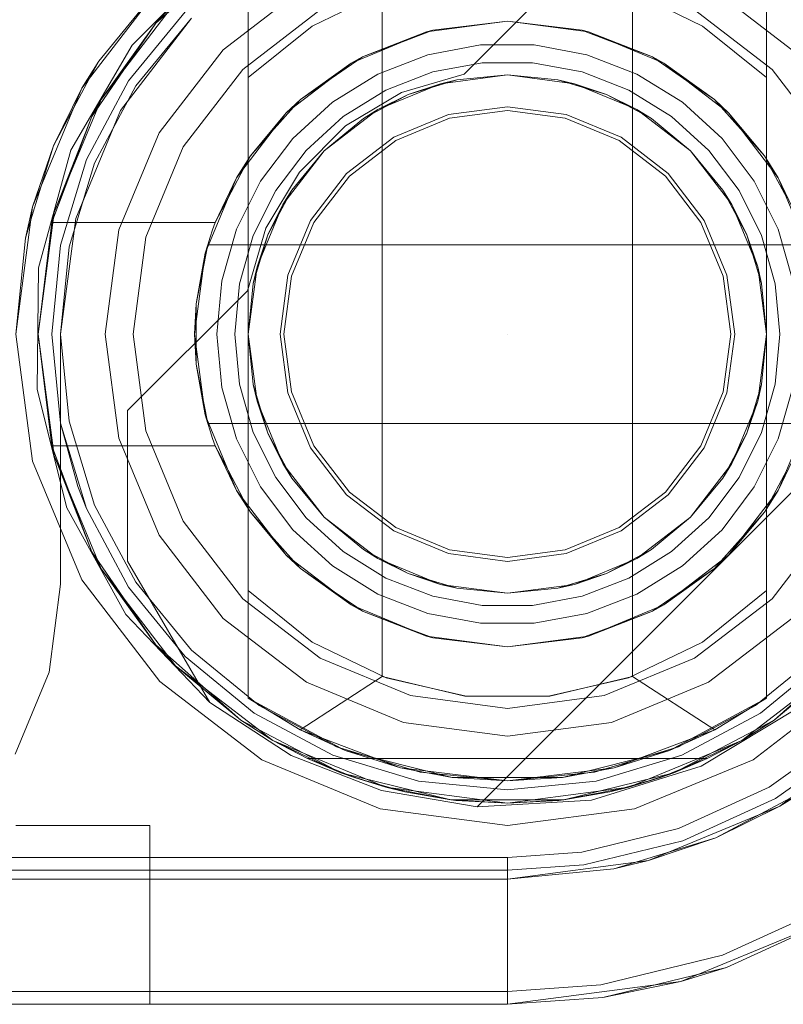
# Model space of a CAD drawing. Extents: x -634 to 300, y 62 to 1102.
# Tile 68 of 125: x 142.661 to 142.794, y 600.544 to 600.716. Entities that reach past the tile are written whole.
import ezdxf

# ---------------------------------------------------------------- set-up
doc = ezdxf.new("R2010")
doc.units = 0
doc.layers.get('0').update_dxf_attribs({"lineweight": 13})
doc.layers.add('ConnectionPoints-A06CPW2WL0', color=7, linetype='Continuous', lineweight=50)

# ---------------------------------------------------------------- blocks, each defined once
blk = doc.blocks.new('Referenz-A06CPW2YL0')
at = {"color": 7, "linetype": 'ByBlock', "lineweight": 13, "ltscale": 0.13}
for p, q in [((142.68435, 600.71585), (142.69916, 600.72898)), ((142.69916, 600.72898), (142.68435, 600.71585)), ((142.70048, 600.72514), (142.70048, 600.70634)), ((142.70048, 600.59786), (142.70048, 600.72514)), ((142.79111, 600.70634), (142.79111, 600.72514)), ((142.79111, 600.72514), (142.79111, 600.59786)), ((142.7246, 600.72163), (142.71168, 600.71535)), ((142.72392, 600.72138), (142.72392, 600.60162)), ((142.77991, 600.71535), (142.76698, 600.72163)), ((142.76767, 600.60162), (142.76767, 600.72138)), ((142.67475, 600.70252), (142.68779, 600.71951)), ((142.68779, 600.71951), (142.67475, 600.70252)), ((142.68779, 600.71951), (142.68435, 600.71585)), ((142.68779, 600.71951), (142.68435, 600.71585)), ((142.67312, 600.69955), (142.68435, 600.71585)), ((142.68435, 600.71585), (142.67312, 600.69955)), ((142.68435, 600.71585), (142.67475, 600.70252)), ((142.68435, 600.71585), (142.67475, 600.70252)), ((142.71168, 600.71535), (142.70048, 600.70634)), ((142.73164, 600.71432), (142.74579, 600.71619)), ((142.73274, 600.71461), (142.73164, 600.71432)), ((142.73218, 600.7144), (142.73274, 600.71461)), ((142.74579, 600.71619), (142.73274, 600.71461)), ((142.74579, 600.71619), (142.75995, 600.71432)), ((142.75885, 600.71461), (142.74579, 600.71619)), ((142.75885, 600.71461), (142.75941, 600.7144)), ((142.75995, 600.71432), (142.75885, 600.71461)), ((142.79111, 600.70634), (142.77991, 600.71535)), ((142.71845, 600.70886), (142.73164, 600.71432)), ((142.73164, 600.71432), (142.72043, 600.70995)), ((142.72043, 600.70995), (142.72793, 600.71279)), ((142.72793, 600.71279), (142.73218, 600.7144)), ((142.75941, 600.7144), (142.76365, 600.71279)), ((142.75995, 600.71432), (142.77314, 600.70886)), ((142.77116, 600.70995), (142.75995, 600.71432)), ((142.76365, 600.71279), (142.77116, 600.70995)), ((142.74111, 600.71206), (142.7319, 600.71034)), ((142.75048, 600.71206), (142.74111, 600.71206)), ((142.75969, 600.71034), (142.75048, 600.71206)), ((142.72043, 600.70995), (142.71845, 600.70886)), ((142.71945, 600.70927), (142.72043, 600.70995)), ((142.7319, 600.71034), (142.72316, 600.70696)), ((142.76843, 600.70696), (142.75969, 600.71034)), ((142.77116, 600.70995), (142.77214, 600.70927)), ((142.77314, 600.70886), (142.77116, 600.70995)), ((142.70712, 600.70017), (142.71845, 600.70886)), ((142.71845, 600.70886), (142.7096, 600.70249)), ((142.71499, 600.7062), (142.71945, 600.70927)), ((142.73275, 600.70734), (142.7414, 600.70895)), ((142.73275, 600.70734), (142.7414, 600.70895)), ((142.7414, 600.70895), (142.75019, 600.70895)), ((142.7414, 600.70895), (142.75019, 600.70895)), ((142.75019, 600.70895), (142.75884, 600.70734)), ((142.75019, 600.70895), (142.75884, 600.70734)), ((142.77214, 600.70927), (142.7766, 600.7062)), ((142.77314, 600.70886), (142.78446, 600.70017)), ((142.78199, 600.70249), (142.77314, 600.70886)), ((142.70048, 600.70634), (142.70048, 600.67884)), ((142.7096, 600.70249), (142.71499, 600.7062)), ((142.72316, 600.70696), (142.71519, 600.70202)), ((142.72455, 600.70416), (142.73275, 600.70734)), ((142.72455, 600.70416), (142.73275, 600.70734)), ((142.72845, 600.70336), (142.73695, 600.70594)), ((142.73407, 600.70527), (142.74579, 600.70681)), ((142.73407, 600.70527), (142.74579, 600.70681)), ((142.73407, 600.70527), (142.74579, 600.70681)), ((142.73695, 600.70594), (142.73407, 600.70527)), ((142.74579, 600.70681), (142.73695, 600.70594)), ((142.73695, 600.70594), (142.74579, 600.70681)), ((142.74579, 600.70681), (142.75752, 600.70527)), ((142.75463, 600.70594), (142.74579, 600.70681)), ((142.74579, 600.70681), (142.75463, 600.70594)), ((142.74579, 600.70681), (142.75752, 600.70527)), ((142.74579, 600.70681), (142.75752, 600.70527)), ((142.75752, 600.70527), (142.75463, 600.70594)), ((142.75463, 600.70594), (142.76313, 600.70336)), ((142.75884, 600.70734), (142.76704, 600.70416)), ((142.75884, 600.70734), (142.76704, 600.70416)), ((142.7764, 600.70202), (142.76843, 600.70696)), ((142.7766, 600.7062), (142.78199, 600.70249)), ((142.79111, 600.6615), (142.79111, 600.70634)), ((142.71707, 600.69953), (142.72455, 600.70416)), ((142.71707, 600.69953), (142.72455, 600.70416)), ((142.72314, 600.70074), (142.73407, 600.70527)), ((142.72314, 600.70074), (142.73407, 600.70527)), ((142.72314, 600.70074), (142.73407, 600.70527)), ((142.73407, 600.70527), (142.72845, 600.70336)), ((142.76313, 600.70336), (142.75752, 600.70527)), ((142.75752, 600.70527), (142.76845, 600.70074)), ((142.75752, 600.70527), (142.76845, 600.70074)), ((142.75752, 600.70527), (142.76845, 600.70074)), ((142.76704, 600.70416), (142.77451, 600.69953)), ((142.76704, 600.70416), (142.77451, 600.69953)), ((142.66656, 600.68273), (142.67475, 600.70252)), ((142.67475, 600.70252), (142.66656, 600.68273)), ((142.67475, 600.70252), (142.67312, 600.69955)), ((142.67475, 600.70252), (142.67312, 600.69955)), ((142.7096, 600.70249), (142.70712, 600.70017)), ((142.7084, 600.70115), (142.7096, 600.70249)), ((142.72062, 600.69918), (142.72845, 600.70336)), ((142.72845, 600.70336), (142.72314, 600.70074)), ((142.76845, 600.70074), (142.76313, 600.70336)), ((142.76313, 600.70336), (142.77097, 600.69918)), ((142.78199, 600.70249), (142.78319, 600.70115)), ((142.78446, 600.70017), (142.78199, 600.70249)), ((142.70457, 600.69684), (142.7084, 600.70115)), ((142.71519, 600.70202), (142.70827, 600.69571)), ((142.71375, 600.69354), (142.72314, 600.70074)), ((142.71375, 600.69354), (142.72314, 600.70074)), ((142.71375, 600.69354), (142.72314, 600.70074)), ((142.72314, 600.70074), (142.72062, 600.69918)), ((142.77097, 600.69918), (142.76845, 600.70074)), ((142.76845, 600.70074), (142.77783, 600.69354)), ((142.76845, 600.70074), (142.77783, 600.69354)), ((142.76845, 600.70074), (142.77783, 600.69354)), ((142.78332, 600.69571), (142.7764, 600.70202)), ((142.78319, 600.70115), (142.78702, 600.69684)), ((142.66612, 600.68103), (142.67312, 600.69955)), ((142.67312, 600.69955), (142.66612, 600.68103)), ((142.67312, 600.69955), (142.66656, 600.68273)), ((142.67312, 600.69955), (142.66656, 600.68273)), ((142.69843, 600.68884), (142.70712, 600.70017)), ((142.70712, 600.70017), (142.70085, 600.69266)), ((142.71058, 600.69361), (142.71707, 600.69953)), ((142.71058, 600.69361), (142.71707, 600.69953)), ((142.72062, 600.69918), (142.71375, 600.69354)), ((142.71375, 600.69354), (142.72062, 600.69918)), ((142.77783, 600.69354), (142.77097, 600.69918)), ((142.77097, 600.69918), (142.77783, 600.69354)), ((142.77451, 600.69953), (142.78101, 600.69361)), ((142.77451, 600.69953), (142.78101, 600.69361)), ((142.78446, 600.70017), (142.79315, 600.68884)), ((142.79073, 600.69266), (142.78446, 600.70017)), ((142.70085, 600.69266), (142.70457, 600.69684)), ((142.70827, 600.69571), (142.70262, 600.68823)), ((142.78897, 600.68823), (142.78332, 600.69571)), ((142.78702, 600.69684), (142.79073, 600.69266)), ((142.70085, 600.69266), (142.69843, 600.68884)), ((142.69973, 600.69053), (142.70085, 600.69266)), ((142.70528, 600.68659), (142.71058, 600.69361)), ((142.70528, 600.68659), (142.71058, 600.69361)), ((142.70655, 600.68416), (142.71375, 600.69354)), ((142.70655, 600.68416), (142.71375, 600.69354)), ((142.70655, 600.68416), (142.71375, 600.69354)), ((142.71375, 600.69354), (142.70812, 600.68667)), ((142.70812, 600.68667), (142.71375, 600.69354)), ((142.77783, 600.69354), (142.78504, 600.68416)), ((142.78347, 600.68667), (142.77783, 600.69354)), ((142.77783, 600.69354), (142.78347, 600.68667)), ((142.77783, 600.69354), (142.78504, 600.68416)), ((142.77783, 600.69354), (142.78504, 600.68416)), ((142.78101, 600.69361), (142.78631, 600.68659)), ((142.78101, 600.69361), (142.78631, 600.68659)), ((142.79073, 600.69266), (142.79186, 600.69053)), ((142.79315, 600.68884), (142.79073, 600.69266)), ((142.69696, 600.68529), (142.69973, 600.69053)), ((142.79186, 600.69053), (142.79463, 600.68529)), ((142.69297, 600.67565), (142.69843, 600.68884)), ((142.69843, 600.68884), (142.69471, 600.68103)), ((142.79315, 600.68884), (142.79862, 600.67565)), ((142.79688, 600.68103), (142.79315, 600.68884)), ((142.70262, 600.68823), (142.69844, 600.67984)), ((142.79315, 600.67984), (142.78897, 600.68823)), ((142.69471, 600.68103), (142.69696, 600.68529)), ((142.70136, 600.67872), (142.70528, 600.68659)), ((142.70136, 600.67872), (142.70528, 600.68659)), ((142.70393, 600.67884), (142.70812, 600.68667)), ((142.70812, 600.68667), (142.70655, 600.68416)), ((142.78504, 600.68416), (142.78347, 600.68667)), ((142.78347, 600.68667), (142.78766, 600.67884)), ((142.78631, 600.68659), (142.79023, 600.67872)), ((142.78631, 600.68659), (142.79023, 600.67872)), ((142.70203, 600.67323), (142.70655, 600.68416)), ((142.70203, 600.67323), (142.70655, 600.68416)), ((142.70203, 600.67323), (142.70655, 600.68416)), ((142.70655, 600.68416), (142.70393, 600.67884)), ((142.78766, 600.67884), (142.78504, 600.68416)), ((142.78504, 600.68416), (142.78956, 600.67323)), ((142.78504, 600.68416), (142.78956, 600.67323)), ((142.78504, 600.68416), (142.78956, 600.67323)), ((142.66376, 600.6615), (142.66656, 600.68273)), ((142.66656, 600.68273), (142.66376, 600.6615)), ((142.66656, 600.68273), (142.66612, 600.68103)), ((142.66656, 600.68273), (142.66612, 600.68103)), ((142.66612, 600.68103), (142.66376, 600.6615)), ((142.66612, 600.68103), (142.69471, 600.68103)), ((142.66612, 600.68103), (142.66612, 600.68103)), ((142.69471, 600.68103), (142.66612, 600.68103)), ((142.69471, 600.68103), (142.69424, 600.67974)), ((142.69471, 600.68103), (142.69471, 600.68103)), ((142.6938, 600.67844), (142.69339, 600.67713)), ((142.69424, 600.67974), (142.6938, 600.67844)), ((142.69844, 600.67984), (142.69588, 600.67083)), ((142.69895, 600.67026), (142.70136, 600.67872)), ((142.69895, 600.67026), (142.70136, 600.67872)), ((142.70048, 600.67884), (142.70048, 600.67034)), ((142.70135, 600.67034), (142.70393, 600.67884)), ((142.70393, 600.67884), (142.70203, 600.67323)), ((142.78956, 600.67323), (142.78766, 600.67884)), ((142.78766, 600.67884), (142.79024, 600.67034)), ((142.79023, 600.67872), (142.79264, 600.67026)), ((142.79023, 600.67872), (142.79264, 600.67026)), ((142.79571, 600.67083), (142.79315, 600.67984)), ((142.69339, 600.67713), (142.69136, 600.66677)), ((142.69339, 600.67713), (142.69297, 600.67565)), ((142.69321, 600.67624), (142.69339, 600.67713)), ((142.7982, 600.67713), (142.69339, 600.67713)), ((142.69339, 600.67713), (142.69358, 600.67713)), ((142.69339, 600.67713), (142.69339, 600.67713)), ((142.69358, 600.67713), (142.79801, 600.67713)), ((142.69111, 600.6615), (142.69297, 600.67565)), ((142.69297, 600.67565), (142.69136, 600.66677)), ((142.69271, 600.67364), (142.69321, 600.67624)), ((142.69136, 600.66677), (142.69271, 600.67364)), ((142.70048, 600.6615), (142.70203, 600.67323)), ((142.70048, 600.6615), (142.70203, 600.67323)), ((142.70048, 600.6615), (142.70203, 600.67323)), ((142.70203, 600.67323), (142.70135, 600.67034)), ((142.79024, 600.67034), (142.78956, 600.67323)), ((142.78956, 600.67323), (142.79111, 600.6615)), ((142.78956, 600.67323), (142.79111, 600.6615)), ((142.78956, 600.67323), (142.79111, 600.6615)), ((142.69588, 600.67083), (142.69501, 600.6615)), ((142.69814, 600.6615), (142.69895, 600.67026)), ((142.69814, 600.6615), (142.69895, 600.67026)), ((142.70135, 600.67034), (142.70048, 600.6615)), ((142.70048, 600.6615), (142.70135, 600.67034)), ((142.70048, 600.67034), (142.70048, 600.6615)), ((142.79111, 600.6615), (142.79024, 600.67034)), ((142.79024, 600.67034), (142.79111, 600.6615)), ((142.79264, 600.67026), (142.79345, 600.6615)), ((142.79264, 600.67026), (142.79345, 600.6615)), ((142.69136, 600.66677), (142.69111, 600.6615)), ((142.69136, 600.66677), (142.69136, 600.66344)), ((142.69136, 600.66344), (142.69136, 600.65956)), ((142.66656, 600.64027), (142.66376, 600.6615)), ((142.66376, 600.6615), (142.66612, 600.64197)), ((142.66376, 600.6615), (142.66656, 600.64027)), ((142.69297, 600.64735), (142.69111, 600.6615)), ((142.69111, 600.6615), (142.69136, 600.65623)), ((142.69501, 600.6615), (142.69588, 600.65217)), ((142.69895, 600.65274), (142.69814, 600.6615)), ((142.69895, 600.65274), (142.69814, 600.6615)), ((142.70203, 600.64977), (142.70048, 600.6615)), ((142.70048, 600.6615), (142.70135, 600.65266)), ((142.70203, 600.64977), (142.70048, 600.6615)), ((142.70048, 600.6615), (142.70048, 600.61666)), ((142.70135, 600.65266), (142.70048, 600.6615)), ((142.70203, 600.64977), (142.70048, 600.6615)), ((142.79111, 600.6615), (142.78956, 600.64977)), ((142.79111, 600.6615), (142.78956, 600.64977)), ((142.79111, 600.6615), (142.78956, 600.64977)), ((142.79024, 600.65266), (142.79111, 600.6615)), ((142.79111, 600.6615), (142.79024, 600.65266)), ((142.79111, 600.65266), (142.79111, 600.6615)), ((142.79345, 600.6615), (142.79264, 600.65274)), ((142.79345, 600.6615), (142.79264, 600.65274)), ((142.69136, 600.65956), (142.69136, 600.65623)), ((142.69136, 600.65623), (142.69339, 600.64588)), ((142.69271, 600.64936), (142.69136, 600.65623)), ((142.69136, 600.65623), (142.69297, 600.64735)), ((142.70136, 600.64428), (142.69895, 600.65274)), ((142.70136, 600.64428), (142.69895, 600.65274)), ((142.70135, 600.65266), (142.70203, 600.64977)), ((142.70393, 600.64416), (142.70135, 600.65266)), ((142.79024, 600.65266), (142.78766, 600.64416)), ((142.78956, 600.64977), (142.79024, 600.65266)), ((142.79264, 600.65274), (142.79023, 600.64428)), ((142.79264, 600.65274), (142.79023, 600.64428)), ((142.79111, 600.64416), (142.79111, 600.65266)), ((142.69588, 600.65217), (142.69844, 600.64316)), ((142.79315, 600.64316), (142.79571, 600.65217)), ((142.69321, 600.64676), (142.69271, 600.64936)), ((142.70655, 600.63884), (142.70203, 600.64977)), ((142.70203, 600.64977), (142.70393, 600.64416)), ((142.70655, 600.63884), (142.70203, 600.64977)), ((142.70655, 600.63884), (142.70203, 600.64977)), ((142.78956, 600.64977), (142.78504, 600.63884)), ((142.78956, 600.64977), (142.78504, 600.63884)), ((142.78956, 600.64977), (142.78504, 600.63884)), ((142.78766, 600.64416), (142.78956, 600.64977)), ((142.69843, 600.63416), (142.69297, 600.64735)), ((142.69297, 600.64735), (142.69339, 600.64588)), ((142.79862, 600.64735), (142.79315, 600.63416)), ((142.69339, 600.64588), (142.69321, 600.64676)), ((142.69339, 600.64588), (142.7982, 600.64588)), ((142.69358, 600.64588), (142.69339, 600.64588)), ((142.69339, 600.64588), (142.6938, 600.64456)), ((142.69339, 600.64588), (142.69339, 600.64588)), ((142.79801, 600.64588), (142.69358, 600.64588)), ((142.6938, 600.64456), (142.69424, 600.64326)), ((142.70528, 600.63641), (142.70136, 600.64428)), ((142.70528, 600.63641), (142.70136, 600.64428)), ((142.70393, 600.64416), (142.70655, 600.63884)), ((142.70812, 600.63633), (142.70393, 600.64416)), ((142.78766, 600.64416), (142.78347, 600.63633)), ((142.78504, 600.63884), (142.78766, 600.64416)), ((142.79023, 600.64428), (142.78631, 600.63641)), ((142.79023, 600.64428), (142.78631, 600.63641)), ((142.79111, 600.61666), (142.79111, 600.64416)), ((142.69424, 600.64326), (142.69471, 600.64197)), ((142.69844, 600.64316), (142.70262, 600.63477)), ((142.78897, 600.63477), (142.79315, 600.64316)), ((142.66612, 600.64197), (142.66656, 600.64027)), ((142.66612, 600.64197), (142.66656, 600.64027)), ((142.67312, 600.62345), (142.66612, 600.64197)), ((142.69471, 600.64197), (142.66612, 600.64197)), ((142.66612, 600.64197), (142.66612, 600.64197)), ((142.66612, 600.64197), (142.67312, 600.62345)), ((142.69471, 600.64197), (142.66612, 600.64197)), ((142.69696, 600.63771), (142.69471, 600.64197)), ((142.69471, 600.64197), (142.69843, 600.63416)), ((142.69471, 600.64197), (142.69471, 600.64197)), ((142.79315, 600.63416), (142.79688, 600.64197)), ((142.66656, 600.64027), (142.67312, 600.62345)), ((142.67475, 600.62048), (142.66656, 600.64027)), ((142.66656, 600.64027), (142.67312, 600.62345)), ((142.66656, 600.64027), (142.67475, 600.62048)), ((142.71375, 600.62946), (142.70655, 600.63884)), ((142.70655, 600.63884), (142.70812, 600.63633)), ((142.71375, 600.62946), (142.70655, 600.63884)), ((142.71375, 600.62946), (142.70655, 600.63884)), ((142.78504, 600.63884), (142.77783, 600.62946)), ((142.78504, 600.63884), (142.77783, 600.62946)), ((142.78504, 600.63884), (142.77783, 600.62946)), ((142.78347, 600.63633), (142.78504, 600.63884)), ((142.69973, 600.63247), (142.69696, 600.63771)), ((142.79463, 600.63771), (142.79186, 600.63247)), ((142.71058, 600.62939), (142.70528, 600.63641)), ((142.71058, 600.62939), (142.70528, 600.63641)), ((142.70812, 600.63633), (142.71375, 600.62946)), ((142.71375, 600.62946), (142.70812, 600.63633)), ((142.77783, 600.62946), (142.78347, 600.63633)), ((142.78347, 600.63633), (142.77783, 600.62946)), ((142.78631, 600.63641), (142.78101, 600.62939)), ((142.78631, 600.63641), (142.78101, 600.62939)), ((142.70712, 600.62283), (142.69843, 600.63416)), ((142.69843, 600.63416), (142.70085, 600.63034)), ((142.70262, 600.63477), (142.70827, 600.62729)), ((142.78332, 600.62729), (142.78897, 600.63477)), ((142.79315, 600.63416), (142.78446, 600.62283)), ((142.79073, 600.63034), (142.79315, 600.63416)), ((142.70085, 600.63034), (142.69973, 600.63247)), ((142.79186, 600.63247), (142.79073, 600.63034)), ((142.70457, 600.62616), (142.70085, 600.63034)), ((142.70085, 600.63034), (142.70712, 600.62283)), ((142.78446, 600.62283), (142.79073, 600.63034)), ((142.79073, 600.63034), (142.78702, 600.62616)), ((142.71707, 600.62347), (142.71058, 600.62939)), ((142.71707, 600.62347), (142.71058, 600.62939)), ((142.71375, 600.62946), (142.72062, 600.62382)), ((142.72314, 600.62226), (142.71375, 600.62946)), ((142.72314, 600.62226), (142.71375, 600.62946)), ((142.72062, 600.62382), (142.71375, 600.62946)), ((142.72314, 600.62226), (142.71375, 600.62946)), ((142.77783, 600.62946), (142.76845, 600.62226)), ((142.77783, 600.62946), (142.76845, 600.62226)), ((142.77783, 600.62946), (142.76845, 600.62226)), ((142.77097, 600.62382), (142.77783, 600.62946)), ((142.77783, 600.62946), (142.77097, 600.62382)), ((142.78101, 600.62939), (142.77451, 600.62347)), ((142.78101, 600.62939), (142.77451, 600.62347)), ((142.70827, 600.62729), (142.71519, 600.62098)), ((142.7764, 600.62098), (142.78332, 600.62729)), ((142.7084, 600.62185), (142.70457, 600.62616)), ((142.78702, 600.62616), (142.78319, 600.62185)), ((142.67312, 600.62345), (142.67475, 600.62048)), ((142.68435, 600.60715), (142.67312, 600.62345)), ((142.67312, 600.62345), (142.67475, 600.62048)), ((142.67312, 600.62345), (142.68435, 600.60715)), ((142.72455, 600.61884), (142.71707, 600.62347)), ((142.72455, 600.61884), (142.71707, 600.62347)), ((142.72062, 600.62382), (142.72314, 600.62226)), ((142.72845, 600.61964), (142.72062, 600.62382)), ((142.77097, 600.62382), (142.76313, 600.61964)), ((142.77451, 600.62347), (142.76704, 600.61884)), ((142.77451, 600.62347), (142.76704, 600.61884)), ((142.76845, 600.62226), (142.77097, 600.62382)), ((142.71845, 600.61414), (142.70712, 600.62283)), ((142.70712, 600.62283), (142.7096, 600.62051)), ((142.7096, 600.62051), (142.7084, 600.62185)), ((142.73407, 600.61773), (142.72314, 600.62226)), ((142.72314, 600.62226), (142.72845, 600.61964)), ((142.73407, 600.61773), (142.72314, 600.62226)), ((142.73407, 600.61773), (142.72314, 600.62226)), ((142.76845, 600.62226), (142.75752, 600.61773)), ((142.76845, 600.62226), (142.75752, 600.61773)), ((142.76845, 600.62226), (142.75752, 600.61773)), ((142.76313, 600.61964), (142.76845, 600.62226)), ((142.78446, 600.62283), (142.77314, 600.61414)), ((142.78199, 600.62051), (142.78446, 600.62283)), ((142.78319, 600.62185), (142.78199, 600.62051)), ((142.67475, 600.62048), (142.68435, 600.60715)), ((142.68779, 600.6035), (142.67475, 600.62048)), ((142.67475, 600.62048), (142.68435, 600.60715)), ((142.67475, 600.62048), (142.68779, 600.6035)), ((142.71499, 600.6168), (142.7096, 600.62051)), ((142.7096, 600.62051), (142.71845, 600.61414)), ((142.71519, 600.62098), (142.72316, 600.61604)), ((142.76843, 600.61604), (142.7764, 600.62098)), ((142.77314, 600.61414), (142.78199, 600.62051)), ((142.78199, 600.62051), (142.7766, 600.6168)), ((142.73275, 600.61566), (142.72455, 600.61884)), ((142.73275, 600.61566), (142.72455, 600.61884)), ((142.72845, 600.61964), (142.73407, 600.61773)), ((142.73695, 600.61706), (142.72845, 600.61964)), ((142.76313, 600.61964), (142.75463, 600.61706)), ((142.75752, 600.61773), (142.76313, 600.61964)), ((142.76704, 600.61884), (142.75884, 600.61566)), ((142.76704, 600.61884), (142.75884, 600.61566)), ((142.70048, 600.61666), (142.70048, 600.59786)), ((142.71168, 600.60765), (142.70048, 600.61666)), ((142.71945, 600.61373), (142.71499, 600.6168)), ((142.74579, 600.61619), (142.73407, 600.61773)), ((142.73407, 600.61773), (142.73695, 600.61706)), ((142.74579, 600.61619), (142.73407, 600.61773)), ((142.74579, 600.61619), (142.73407, 600.61773)), ((142.73695, 600.61706), (142.74579, 600.61619)), ((142.74579, 600.61619), (142.73695, 600.61706)), ((142.75752, 600.61773), (142.74579, 600.61619)), ((142.75752, 600.61773), (142.74579, 600.61619)), ((142.75752, 600.61773), (142.74579, 600.61619)), ((142.74579, 600.61619), (142.75463, 600.61706)), ((142.75463, 600.61706), (142.74579, 600.61619)), ((142.75463, 600.61706), (142.75752, 600.61773)), ((142.7766, 600.6168), (142.77214, 600.61373)), ((142.79111, 600.61666), (142.77991, 600.60765)), ((142.79111, 600.59786), (142.79111, 600.61666)), ((142.72316, 600.61604), (142.7319, 600.61266)), ((142.7414, 600.61405), (142.73275, 600.61566)), ((142.7414, 600.61405), (142.73275, 600.61566)), ((142.75884, 600.61566), (142.75019, 600.61405)), ((142.75884, 600.61566), (142.75019, 600.61405)), ((142.75969, 600.61266), (142.76843, 600.61604)), ((142.73164, 600.60868), (142.71845, 600.61414)), ((142.71845, 600.61414), (142.72043, 600.61305)), ((142.72043, 600.61305), (142.71945, 600.61373)), ((142.72793, 600.61021), (142.72043, 600.61305)), ((142.72043, 600.61305), (142.73164, 600.60868)), ((142.75019, 600.61405), (142.7414, 600.61405)), ((142.75019, 600.61405), (142.7414, 600.61405)), ((142.77314, 600.61414), (142.75995, 600.60868)), ((142.75995, 600.60868), (142.77116, 600.61305)), ((142.77116, 600.61305), (142.76365, 600.61021)), ((142.77116, 600.61305), (142.77314, 600.61414)), ((142.77214, 600.61373), (142.77116, 600.61305)), ((142.7319, 600.61266), (142.74111, 600.61094)), ((142.75048, 600.61094), (142.75969, 600.61266)), ((142.73218, 600.60861), (142.72793, 600.61021)), ((142.74111, 600.61094), (142.75048, 600.61094)), ((142.76365, 600.61021), (142.75941, 600.60861)), ((142.74579, 600.60681), (142.73164, 600.60868)), ((142.73164, 600.60868), (142.73274, 600.60839)), ((142.73274, 600.60839), (142.73218, 600.60861)), ((142.73274, 600.60839), (142.74579, 600.60681)), ((142.75995, 600.60868), (142.74579, 600.60681)), ((142.74579, 600.60681), (142.75885, 600.60839)), ((142.75885, 600.60839), (142.75995, 600.60868)), ((142.75941, 600.60861), (142.75885, 600.60839)), ((142.69916, 600.59402), (142.68435, 600.60715)), ((142.68435, 600.60715), (142.68779, 600.6035)), ((142.68435, 600.60715), (142.68779, 600.6035)), ((142.68435, 600.60715), (142.69916, 600.59402)), ((142.7246, 600.60137), (142.71168, 600.60765)), ((142.77991, 600.60765), (142.76698, 600.60137)), ((142.80724, 600.60715), (142.79243, 600.59402)), ((142.79243, 600.59402), (142.80724, 600.60715)), ((142.68779, 600.6035), (142.69916, 600.59402)), ((142.70478, 600.59046), (142.68779, 600.6035)), ((142.68779, 600.6035), (142.69916, 600.59402)), ((142.68779, 600.6035), (142.70478, 600.59046)), ((142.8038, 600.6035), (142.78681, 600.59046)), ((142.78681, 600.59046), (142.8038, 600.6035)), ((142.79243, 600.59402), (142.8038, 600.6035)), ((142.79243, 600.59402), (142.8038, 600.6035)), ((142.72392, 600.60162), (142.70954, 600.59229)), ((142.73837, 600.59818), (142.72392, 600.60162)), ((142.73861, 600.59816), (142.7246, 600.60137)), ((142.76698, 600.60137), (142.75298, 600.59816)), ((142.76767, 600.60162), (142.75322, 600.59818)), ((142.78204, 600.59229), (142.76767, 600.60162)), ((142.70048, 600.59786), (142.70954, 600.59229)), ((142.71745, 600.5887), (142.70048, 600.59786)), ((142.70954, 600.59229), (142.70048, 600.59786)), ((142.70048, 600.59786), (142.70048, 600.59786)), ((142.75322, 600.59818), (142.73837, 600.59818)), ((142.75298, 600.59816), (142.73861, 600.59816)), ((142.79111, 600.59786), (142.77414, 600.5887)), ((142.78204, 600.59229), (142.79111, 600.59786)), ((142.79111, 600.59786), (142.78204, 600.59229)), ((142.79111, 600.59786), (142.79111, 600.59786)), ((142.69916, 600.59402), (142.70478, 600.59046)), ((142.71668, 600.58481), (142.69916, 600.59402)), ((142.69916, 600.59402), (142.70478, 600.59046)), ((142.69916, 600.59402), (142.71668, 600.58481)), ((142.79243, 600.59402), (142.77491, 600.58481)), ((142.77491, 600.58481), (142.79243, 600.59402)), ((142.78681, 600.59046), (142.79243, 600.59402)), ((142.78681, 600.59046), (142.79243, 600.59402)), ((142.70954, 600.59229), (142.71745, 600.5887)), ((142.70954, 600.59229), (142.72713, 600.58564)), ((142.76446, 600.58564), (142.78204, 600.59229)), ((142.77414, 600.5887), (142.78204, 600.59229)), ((142.70478, 600.59046), (142.71086, 600.58728)), ((142.72456, 600.58226), (142.70478, 600.59046)), ((142.70478, 600.59046), (142.71668, 600.58481)), ((142.70478, 600.59046), (142.72456, 600.58226)), ((142.78681, 600.59046), (142.76703, 600.58226)), ((142.76703, 600.58226), (142.78681, 600.59046)), ((142.77491, 600.58481), (142.78681, 600.59046)), ((142.78073, 600.58728), (142.78681, 600.59046)), ((142.71086, 600.58728), (142.71668, 600.58481)), ((142.71086, 600.58728), (142.71921, 600.58389)), ((142.78073, 600.58728), (142.71086, 600.58728)), ((142.71086, 600.58728), (142.71086, 600.58728)), ((142.71086, 600.58728), (142.71921, 600.58389)), ((142.78073, 600.58728), (142.71086, 600.58728)), ((142.73615, 600.58397), (142.71745, 600.5887)), ((142.71745, 600.5887), (142.72713, 600.58564)), ((142.77414, 600.5887), (142.75544, 600.58397)), ((142.76446, 600.58564), (142.77414, 600.5887)), ((142.77237, 600.58389), (142.78073, 600.58728)), ((142.77237, 600.58389), (142.78073, 600.58728)), ((142.77491, 600.58481), (142.78073, 600.58728)), ((142.78073, 600.58728), (142.78073, 600.58728)), ((142.72713, 600.58564), (142.73615, 600.58397)), ((142.72713, 600.58564), (142.74579, 600.58338)), ((142.74579, 600.58338), (142.76446, 600.58564)), ((142.75544, 600.58397), (142.76446, 600.58564)), ((142.71668, 600.58481), (142.71921, 600.58389)), ((142.7359, 600.58007), (142.71668, 600.58481)), ((142.71668, 600.58481), (142.72456, 600.58226)), ((142.71668, 600.58481), (142.7359, 600.58007)), ((142.71921, 600.58389), (142.72158, 600.58323)), ((142.71921, 600.58389), (142.72456, 600.58226)), ((142.72789, 600.58145), (142.71921, 600.58389)), ((142.75544, 600.58397), (142.73615, 600.58397)), ((142.73615, 600.58397), (142.74579, 600.58338)), ((142.74579, 600.58338), (142.75544, 600.58397)), ((142.77491, 600.58481), (142.75569, 600.58007)), ((142.75569, 600.58007), (142.77491, 600.58481)), ((142.77237, 600.58389), (142.76369, 600.58145)), ((142.76703, 600.58226), (142.77491, 600.58481)), ((142.76703, 600.58226), (142.77237, 600.58389)), ((142.77001, 600.58323), (142.77237, 600.58389)), ((142.77237, 600.58389), (142.77491, 600.58481)), ((142.72158, 600.58323), (142.72594, 600.582)), ((142.72456, 600.58226), (142.72789, 600.58145)), ((142.74579, 600.57947), (142.72456, 600.58226)), ((142.72456, 600.58226), (142.7359, 600.58007)), ((142.72456, 600.58226), (142.74579, 600.57947)), ((142.72594, 600.582), (142.72789, 600.58145)), ((142.76703, 600.58226), (142.74579, 600.57947)), ((142.74579, 600.57947), (142.76703, 600.58226)), ((142.75569, 600.58007), (142.76703, 600.58226)), ((142.76369, 600.58145), (142.76703, 600.58226)), ((142.76369, 600.58145), (142.76565, 600.582)), ((142.76565, 600.582), (142.77001, 600.58323)), ((142.72789, 600.58145), (142.7359, 600.58007)), ((142.72789, 600.58145), (142.73679, 600.57996)), ((142.72789, 600.58145), (142.73679, 600.57996)), ((142.7548, 600.57996), (142.76369, 600.58145)), ((142.7548, 600.57996), (142.76369, 600.58145)), ((142.75569, 600.58007), (142.76369, 600.58145)), ((142.7359, 600.58007), (142.73679, 600.57996)), ((142.75569, 600.58007), (142.7359, 600.58007)), ((142.7359, 600.58007), (142.74579, 600.57947)), ((142.7359, 600.58007), (142.75569, 600.58007)), ((142.73679, 600.57996), (142.74579, 600.57947)), ((142.73679, 600.57996), (142.74579, 600.57947)), ((142.74579, 600.57947), (142.75569, 600.58007)), ((142.74579, 600.57947), (142.7548, 600.57996)), ((142.74579, 600.57947), (142.7548, 600.57996)), ((142.7548, 600.57996), (142.75569, 600.58007))]:
    blk.add_line(p, q, dxfattribs=at)
at = {"color": 251, "linetype": 'ByBlock', "lineweight": 13, "ltscale": 0.13, "true_color": 0x636363}
for p, q in [((142.69526, 600.7271), (142.68019, 600.71204)), ((142.73823, 600.70697), (142.75916, 600.7279)), ((142.73823, 600.70697), (142.75916, 600.7279)), ((142.68503, 600.72227), (142.67137, 600.70447)), ((142.67814, 600.70056), (142.69055, 600.71674)), ((142.69055, 600.71674), (142.67814, 600.70056)), ((142.68019, 600.71204), (142.66947, 600.69363)), ((142.72729, 600.70372), (142.73823, 600.70697)), ((142.72729, 600.70372), (142.73823, 600.70697)), ((142.73823, 600.70697), (142.73823, 600.70697)), ((142.67137, 600.70447), (142.66278, 600.68374)), ((142.71749, 600.69788), (142.72729, 600.70372)), ((142.71749, 600.69788), (142.72729, 600.70372)), ((142.67033, 600.68172), (142.67814, 600.70056)), ((142.67814, 600.70056), (142.67033, 600.68172)), ((142.70942, 600.68981), (142.71749, 600.69788)), ((142.70942, 600.68981), (142.71749, 600.69788)), ((142.66947, 600.69363), (142.6638, 600.67309)), ((142.70358, 600.68), (142.70942, 600.68981)), ((142.70358, 600.68), (142.70942, 600.68981)), ((142.66278, 600.68374), (142.65986, 600.6615)), ((142.66767, 600.6615), (142.67033, 600.68172)), ((142.67033, 600.68172), (142.66767, 600.6615)), ((142.70033, 600.66906), (142.70358, 600.68)), ((142.70033, 600.66906), (142.70358, 600.68)), ((142.6638, 600.67309), (142.66355, 600.65179)), ((142.67939, 600.64813), (142.70033, 600.66906)), ((142.67939, 600.64813), (142.70033, 600.66906)), ((142.70033, 600.66906), (142.70033, 600.66906)), ((142.82844, 600.6668), (142.74049, 600.57886)), ((142.82844, 600.6668), (142.74049, 600.57886)), ((142.65986, 600.6615), (142.66278, 600.63926)), ((142.66767, 600.61775), (142.66767, 600.6615)), ((142.66767, 600.6615), (142.66767, 600.61775)), ((142.66767, 600.6615), (142.66767, 600.6615)), ((142.66355, 600.65179), (142.66875, 600.63113)), ((142.67939, 600.62181), (142.67939, 600.64813)), ((142.67939, 600.64813), (142.67939, 600.64813)), ((142.67939, 600.62181), (142.67939, 600.64813)), ((142.66278, 600.63926), (142.67137, 600.61853)), ((142.66875, 600.63113), (142.67905, 600.61248)), ((142.69376, 600.59707), (142.67939, 600.62181)), ((142.67939, 600.62181), (142.67939, 600.62181)), ((142.69376, 600.59707), (142.67939, 600.62181)), ((142.67137, 600.61853), (142.68503, 600.60073)), ((142.66565, 600.60238), (142.66767, 600.61775)), ((142.66767, 600.61775), (142.66565, 600.60238)), ((142.66767, 600.61775), (142.66767, 600.61775)), ((142.67905, 600.61248), (142.69376, 600.59707)), ((142.65971, 600.58806), (142.66565, 600.60238)), ((142.66565, 600.60238), (142.65971, 600.58806)), ((142.68503, 600.60073), (142.70283, 600.58708)), ((142.78876, 600.58708), (142.80656, 600.60073)), ((142.70798, 600.58783), (142.69376, 600.59707)), ((142.69376, 600.59707), (142.69376, 600.59707)), ((142.69376, 600.59707), (142.70798, 600.58783)), ((142.79683, 600.59628), (142.77966, 600.58593)), ((142.80571, 600.59235), (142.79154, 600.58226)), ((142.72377, 600.58167), (142.70798, 600.58783)), ((142.70798, 600.58783), (142.72377, 600.58167)), ((142.70283, 600.58708), (142.72355, 600.57849)), ((142.77966, 600.58593), (142.76051, 600.58001)), ((142.76804, 600.57849), (142.78876, 600.58708)), ((142.79154, 600.58226), (142.77572, 600.57503)), ((142.74049, 600.57886), (142.72377, 600.58167)), ((142.72377, 600.58167), (142.74049, 600.57886)), ((142.72355, 600.57849), (142.74579, 600.57556)), ((142.76051, 600.58001), (142.74049, 600.57886)), ((142.74049, 600.57886), (142.74049, 600.57886)), ((142.74579, 600.57556), (142.76804, 600.57849)), ((142.77572, 600.57503), (142.75882, 600.57093)), ((142.74579, 600.57), (140.94892, 600.57)), ((142.75882, 600.57093), (142.74579, 600.57)), ((142.74579, 600.57), (142.74579, 600.56784)), ((142.74579, 600.56784), (142.74579, 600.56359)), ((142.74579, 600.56359), (142.74579, 600.55955)), ((142.78339, 600.55289), (142.80326, 600.56196)), ((142.74579, 600.55955), (142.74579, 600.55588)), ((142.77612, 600.54831), (142.80439, 600.56001)), ((142.74579, 600.55588), (142.74579, 600.55268)), ((142.74579, 600.55268), (142.74579, 600.55007)), ((142.76215, 600.54773), (142.78339, 600.55289)), ((142.74579, 600.55007), (142.74579, 600.54815)), ((142.74579, 600.54431), (142.77612, 600.54831)), ((142.74579, 600.54815), (142.74579, 600.54696)), ((142.74579, 600.54656), (142.76215, 600.54773)), ((142.74579, 600.54656), (140.94892, 600.54656)), ((142.74579, 600.54696), (142.74579, 600.54656)), ((142.74579, 600.54431), (142.74579, 600.54656)), ((140.94892, 600.54431), (142.74579, 600.54431))]:
    blk.add_line(p, q, dxfattribs=at)
at = {"color": 9, "linetype": 'ByBlock', "lineweight": 13, "ltscale": 0.13, "true_color": 0xc1c9c4}
for p, q in [((142.67137, 600.70447), (142.68503, 600.72227)), ((142.68503, 600.72227), (142.67434, 600.70924)), ((142.71064, 600.72239), (142.69608, 600.71122)), ((142.71064, 600.72239), (142.69608, 600.71122)), ((142.79551, 600.71122), (142.78095, 600.72239)), ((142.79551, 600.71122), (142.78095, 600.72239)), ((142.71308, 600.71817), (142.69952, 600.70777)), ((142.69952, 600.70777), (142.71308, 600.71817)), ((142.79207, 600.70777), (142.77851, 600.71817)), ((142.77851, 600.71817), (142.79207, 600.70777)), ((142.68945, 600.71785), (142.67954, 600.70577)), ((142.67954, 600.70577), (142.68945, 600.71785)), ((142.69055, 600.71674), (142.68084, 600.7049)), ((142.69608, 600.71122), (142.6849, 600.69666)), ((142.69608, 600.71122), (142.6849, 600.69666)), ((142.67434, 600.70924), (142.67137, 600.70447)), ((142.67274, 600.70626), (142.67434, 600.70924)), ((142.69952, 600.70777), (142.68912, 600.69422)), ((142.68912, 600.69422), (142.69952, 600.70777)), ((142.80246, 600.69422), (142.79207, 600.70777)), ((142.79207, 600.70777), (142.80246, 600.69422)), ((142.66993, 600.701), (142.67274, 600.70626)), ((142.66278, 600.68374), (142.67137, 600.70447)), ((142.67137, 600.70447), (142.6664, 600.69439)), ((142.67954, 600.70577), (142.67217, 600.692)), ((142.67217, 600.692), (142.67954, 600.70577)), ((142.68084, 600.7049), (142.67362, 600.6914)), ((142.6664, 600.69439), (142.66993, 600.701)), ((142.74579, 600.70124), (142.73551, 600.69989)), ((142.75608, 600.69989), (142.74579, 600.70124)), ((142.73551, 600.69989), (142.72592, 600.69592)), ((142.72626, 600.69533), (142.73568, 600.69923)), ((142.73568, 600.69923), (142.74579, 600.70056)), ((142.74579, 600.70056), (142.7559, 600.69923)), ((142.7559, 600.69923), (142.76533, 600.69533)), ((142.76567, 600.69592), (142.75608, 600.69989)), ((142.6849, 600.69666), (142.67788, 600.6797)), ((142.6849, 600.69666), (142.67788, 600.6797)), ((142.72592, 600.69592), (142.71769, 600.6896)), ((142.7739, 600.6896), (142.76567, 600.69592)), ((142.6664, 600.69439), (142.66278, 600.68374)), ((142.66422, 600.68721), (142.6664, 600.69439)), ((142.68912, 600.69422), (142.68259, 600.67844)), ((142.68259, 600.67844), (142.68912, 600.69422)), ((142.71817, 600.68912), (142.72626, 600.69533)), ((142.76533, 600.69533), (142.77342, 600.68912)), ((142.67217, 600.692), (142.66764, 600.67705)), ((142.66764, 600.67705), (142.67217, 600.692)), ((142.67362, 600.6914), (142.66917, 600.67674)), ((142.71769, 600.6896), (142.71137, 600.68137)), ((142.71197, 600.68103), (142.71817, 600.68912)), ((142.77342, 600.68912), (142.77962, 600.68103)), ((142.78021, 600.68137), (142.7739, 600.6896)), ((142.66249, 600.6815), (142.66422, 600.68721)), ((142.65986, 600.6615), (142.66278, 600.68374)), ((142.66278, 600.68374), (142.66151, 600.67827)), ((142.66151, 600.67827), (142.66249, 600.6815)), ((142.71137, 600.68137), (142.7074, 600.67179)), ((142.70806, 600.67161), (142.71197, 600.68103)), ((142.77962, 600.68103), (142.78353, 600.67161)), ((142.78418, 600.67179), (142.78021, 600.68137)), ((142.67788, 600.6797), (142.67548, 600.6615)), ((142.67788, 600.6797), (142.67548, 600.6615)), ((142.68259, 600.67844), (142.68036, 600.6615)), ((142.68036, 600.6615), (142.68259, 600.67844)), ((142.66151, 600.67827), (142.65986, 600.6615)), ((142.66764, 600.67705), (142.66611, 600.6615)), ((142.66611, 600.6615), (142.66764, 600.67705)), ((142.66917, 600.67674), (142.66767, 600.6615)), ((142.7074, 600.67179), (142.70605, 600.6615)), ((142.70673, 600.6615), (142.70806, 600.67161)), ((142.78353, 600.67161), (142.78486, 600.6615)), ((142.78554, 600.6615), (142.78418, 600.67179)), ((142.66611, 600.6615), (142.66764, 600.64595)), ((142.66764, 600.64595), (142.66611, 600.6615)), ((142.66767, 600.6615), (142.66917, 600.64626)), ((142.67548, 600.6615), (142.67788, 600.6433)), ((142.67548, 600.6615), (142.67788, 600.6433)), ((142.68036, 600.6615), (142.68259, 600.64456)), ((142.68259, 600.64456), (142.68036, 600.6615)), ((142.70605, 600.6615), (142.7074, 600.65121)), ((142.70806, 600.65139), (142.70673, 600.6615)), ((142.78486, 600.6615), (142.78353, 600.65139)), ((142.78418, 600.65121), (142.78554, 600.6615)), ((142.7074, 600.65121), (142.71137, 600.64163)), ((142.71197, 600.64197), (142.70806, 600.65139)), ((142.78353, 600.65139), (142.77962, 600.64197)), ((142.78021, 600.64163), (142.78418, 600.65121)), ((142.66764, 600.64595), (142.67217, 600.63101)), ((142.66764, 600.64595), (142.67069, 600.63485)), ((142.67069, 600.63485), (142.66764, 600.64595)), ((142.66917, 600.64626), (142.67362, 600.6316)), ((142.68259, 600.64456), (142.68912, 600.62878)), ((142.68912, 600.62878), (142.68259, 600.64456)), ((142.67788, 600.6433), (142.6849, 600.62634)), ((142.67788, 600.6433), (142.6849, 600.62634)), ((142.71137, 600.64163), (142.71769, 600.6334)), ((142.71817, 600.63388), (142.71197, 600.64197)), ((142.77962, 600.64197), (142.77342, 600.63388)), ((142.7739, 600.6334), (142.78021, 600.64163)), ((142.67069, 600.63485), (142.67217, 600.63101)), ((142.67217, 600.63101), (142.67069, 600.63485)), ((142.72626, 600.62767), (142.71817, 600.63388)), ((142.77342, 600.63388), (142.76533, 600.62767)), ((142.71769, 600.6334), (142.72592, 600.62708)), ((142.76567, 600.62708), (142.7739, 600.6334)), ((142.67217, 600.63101), (142.67954, 600.61723)), ((142.67954, 600.61723), (142.67217, 600.63101)), ((142.67362, 600.6316), (142.68084, 600.6181)), ((142.68912, 600.62878), (142.69952, 600.61523)), ((142.69952, 600.61523), (142.68912, 600.62878)), ((142.79207, 600.61523), (142.80246, 600.62878)), ((142.80246, 600.62878), (142.79207, 600.61523)), ((142.72592, 600.62708), (142.73551, 600.62311)), ((142.73568, 600.62377), (142.72626, 600.62767)), ((142.76533, 600.62767), (142.7559, 600.62377)), ((142.75608, 600.62311), (142.76567, 600.62708)), ((142.6849, 600.62634), (142.69608, 600.61178)), ((142.6849, 600.62634), (142.69608, 600.61178)), ((142.74579, 600.62244), (142.73568, 600.62377)), ((142.7559, 600.62377), (142.74579, 600.62244)), ((142.73551, 600.62311), (142.74579, 600.62176)), ((142.74579, 600.62176), (142.75608, 600.62311)), ((142.68084, 600.6181), (142.69055, 600.60626)), ((142.67954, 600.61723), (142.68945, 600.60515)), ((142.68945, 600.60515), (142.67954, 600.61723)), ((142.69952, 600.61523), (142.71308, 600.60483)), ((142.71308, 600.60483), (142.69952, 600.61523)), ((142.77851, 600.60483), (142.79207, 600.61523)), ((142.79207, 600.61523), (142.77851, 600.60483)), ((142.69608, 600.61178), (142.71064, 600.60061)), ((142.69608, 600.61178), (142.71064, 600.60061)), ((142.78095, 600.60061), (142.79551, 600.61178)), ((142.78095, 600.60061), (142.79551, 600.61178)), ((142.69055, 600.60626), (142.70239, 600.59654)), ((142.7892, 600.59654), (142.80104, 600.60626)), ((142.68945, 600.60515), (142.70152, 600.59524)), ((142.70152, 600.59524), (142.68945, 600.60515)), ((142.71308, 600.60483), (142.72886, 600.59829)), ((142.72886, 600.59829), (142.71308, 600.60483)), ((142.76273, 600.59829), (142.77851, 600.60483)), ((142.77851, 600.60483), (142.76273, 600.59829)), ((142.79007, 600.59524), (142.80214, 600.60515)), ((142.80214, 600.60515), (142.79007, 600.59524)), ((142.71064, 600.60061), (142.7276, 600.59358)), ((142.71064, 600.60061), (142.7276, 600.59358)), ((142.76399, 600.59358), (142.78095, 600.60061)), ((142.76399, 600.59358), (142.78095, 600.60061)), ((142.72886, 600.59829), (142.74579, 600.59606)), ((142.74579, 600.59606), (142.72886, 600.59829)), ((142.74579, 600.59606), (142.76273, 600.59829)), ((142.76273, 600.59829), (142.74579, 600.59606)), ((142.70239, 600.59654), (142.7159, 600.58932)), ((142.77569, 600.58932), (142.7892, 600.59654)), ((142.70152, 600.59524), (142.7153, 600.58788)), ((142.7153, 600.58788), (142.70152, 600.59524)), ((142.77629, 600.58788), (142.79007, 600.59524)), ((142.79007, 600.59524), (142.77629, 600.58788)), ((142.81319, 600.5941), (142.79345, 600.57896)), ((142.7276, 600.59358), (142.74579, 600.59119)), ((142.7276, 600.59358), (142.74579, 600.59119)), ((142.74579, 600.59119), (142.76399, 600.59358)), ((142.74579, 600.59119), (142.76399, 600.59358)), ((142.80719, 600.59065), (142.79267, 600.58031)), ((142.7159, 600.58932), (142.73055, 600.58488)), ((142.76104, 600.58488), (142.77569, 600.58932)), ((142.7153, 600.58788), (142.73025, 600.58334)), ((142.73025, 600.58334), (142.7153, 600.58788)), ((142.76134, 600.58334), (142.77629, 600.58788)), ((142.77629, 600.58788), (142.76134, 600.58334)), ((142.73055, 600.58488), (142.74579, 600.58338)), ((142.74579, 600.58338), (142.76104, 600.58488)), ((142.73025, 600.58334), (142.74579, 600.58181)), ((142.74579, 600.58181), (142.73025, 600.58334)), ((142.74579, 600.58181), (142.76134, 600.58334)), ((142.76134, 600.58334), (142.74579, 600.58181)), ((142.79875, 600.58225), (142.78227, 600.57344)), ((142.79345, 600.57896), (142.79875, 600.58225)), ((142.79267, 600.58031), (142.77646, 600.57291)), ((142.79345, 600.57896), (142.77046, 600.56944)), ((142.78227, 600.57344), (142.79345, 600.57896)), ((142.66592, 600.57556), (142.65986, 600.57556)), ((142.65986, 600.57556), (142.66592, 600.57556)), ((142.67158, 600.57556), (142.66592, 600.57556)), ((142.66592, 600.57556), (142.67158, 600.57556)), ((142.67643, 600.57556), (142.67158, 600.57556)), ((142.67158, 600.57556), (142.67643, 600.57556)), ((142.68015, 600.57556), (142.67643, 600.57556)), ((142.67643, 600.57556), (142.68015, 600.57556)), ((142.6825, 600.57556), (142.68015, 600.57556)), ((142.68015, 600.57556), (142.6825, 600.57556)), ((142.68329, 600.57556), (142.6825, 600.57556)), ((142.6825, 600.57556), (142.68329, 600.57556)), ((142.68329, 600.54431), (142.68329, 600.57556)), ((142.68329, 600.54431), (142.68329, 600.57556)), ((142.68329, 600.57556), (142.68329, 600.57556)), ((142.78227, 600.57344), (142.76439, 600.56802)), ((142.77046, 600.56944), (142.78227, 600.57344)), ((142.77646, 600.57291), (142.75914, 600.5687)), ((142.77046, 600.56944), (142.74579, 600.56619)), ((142.75914, 600.5687), (142.74579, 600.56775)), ((142.76439, 600.56802), (142.77046, 600.56944)), ((142.74579, 600.56775), (142.08173, 600.56775)), ((142.74579, 600.56619), (142.76439, 600.56802)), ((142.74579, 600.56775), (142.74579, 600.56559)), ((142.74579, 600.56619), (140.94892, 600.56619)), ((142.60829, 600.56619), (142.74579, 600.56619)), ((142.74579, 600.56619), (142.74579, 600.56619)), ((142.74579, 600.56559), (142.74579, 600.56134)), ((142.74579, 600.56134), (142.74579, 600.5573)), ((142.77612, 600.54831), (142.80439, 600.56001)), ((142.78412, 600.55076), (142.80439, 600.56001)), ((142.78412, 600.55076), (142.80439, 600.56001)), ((142.74579, 600.5573), (142.74579, 600.55363)), ((142.74579, 600.55363), (142.74579, 600.55043)), ((142.74579, 600.55043), (142.74579, 600.54782)), ((142.76247, 600.54551), (142.78412, 600.55076)), ((142.77612, 600.54831), (142.78412, 600.55076)), ((142.74579, 600.54431), (142.77612, 600.54831)), ((142.74579, 600.54782), (142.74579, 600.5459)), ((142.76247, 600.54551), (142.77612, 600.54831)), ((142.74579, 600.5459), (142.74579, 600.54471)), ((140.94892, 600.54431), (142.74579, 600.54431)), ((140.94892, 600.54431), (142.74579, 600.54431)), ((142.65986, 600.54431), (142.66592, 600.54431)), ((142.66592, 600.54431), (142.65986, 600.54431)), ((142.66592, 600.54431), (142.67158, 600.54431)), ((142.67158, 600.54431), (142.66592, 600.54431)), ((142.67158, 600.54431), (142.67643, 600.54431)), ((142.67643, 600.54431), (142.67158, 600.54431)), ((142.67643, 600.54431), (142.68015, 600.54431)), ((142.68015, 600.54431), (142.67643, 600.54431)), ((142.68015, 600.54431), (142.6825, 600.54431)), ((142.6825, 600.54431), (142.68015, 600.54431)), ((142.6825, 600.54431), (142.68329, 600.54431)), ((142.68329, 600.54431), (142.6825, 600.54431)), ((142.68329, 600.54431), (142.68329, 600.54431)), ((142.74579, 600.54431), (142.76247, 600.54551)), ((142.74579, 600.54431), (142.76247, 600.54551)), ((142.74579, 600.54471), (142.74579, 600.54431)), ((142.74579, 600.54431), (142.74579, 600.54431))]:
    blk.add_line(p, q, dxfattribs=at)
at = {"layer": 'ConnectionPoints-A06CPW2WL0', "linetype": 'ByBlock', "ltscale": 0.5}
blk.add_line((142.74579, 600.6615), (142.74579, 600.6615), dxfattribs=at)
blk.add_line((142.74579, 600.6615), (142.74579, 600.6615), dxfattribs=at)

msp = doc.modelspace()

# ---------------------------------------------------------------- block references
at = {"color": 8, "lineweight": 25, "ltscale": 0.25, "true_color": 0x808080}
msp.add_blockref('Referenz-A06CPW2YL0', (0, 0), dxfattribs=at)

doc.saveas('drawing.dxf')
